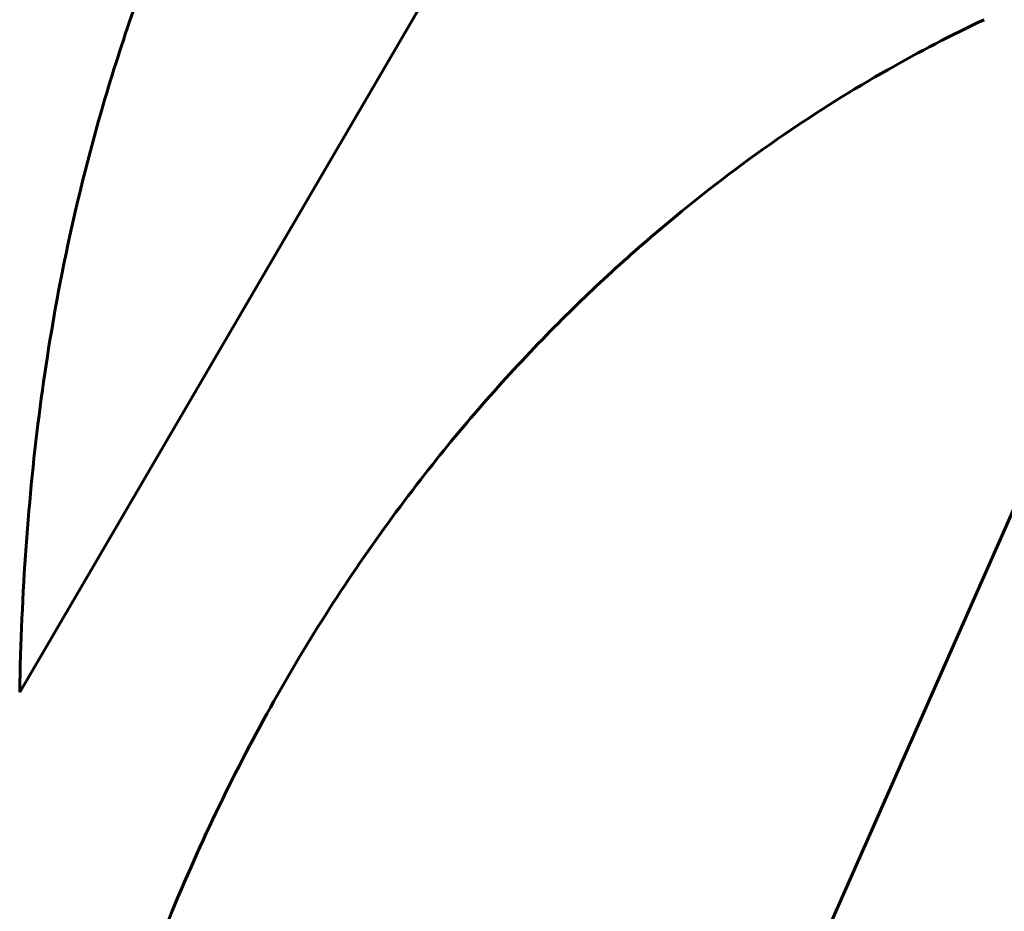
# Model space of a CAD drawing. Header units: millimetres. Extents: x -112 to 98, y -171 to 88.
# Tile 63 of 129: x 14.947 to 15.074, y 6.574 to 6.69. Entities that reach past the tile are written whole.
import ezdxf

# ---------------------------------------------------------------- set-up
doc = ezdxf.new("R2010")
doc.units = ezdxf.units.MM
doc.linetypes.add('K5LT32768', pattern=[0])

msp = doc.modelspace()

# ---------------------------------------------------------------- linework, layer by layer
at = {"color": 150, "linetype": 'K5LT32768', "lineweight": 60, "true_color": 0x0080ff}
for p, q in [((15.19658851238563, 7.030248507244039), (14.94663369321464, 6.602418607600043)), ((15.19658851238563, 7.030248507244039), (14.94663369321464, 6.602418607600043)), ((14.94663369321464, 6.334578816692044), (15.19658851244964, 6.900351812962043)), ((14.94663369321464, 6.334578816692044), (15.19658851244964, 6.900351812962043))]:
    msp.add_line(p, q, dxfattribs=at)
for points, knots in [([(15.07163368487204, 6.81947985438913), (15.06660966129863, 6.817111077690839), (15.05568832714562, 6.811335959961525), (15.03905925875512, 6.800317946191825), (15.02166966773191, 6.785819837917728), (15.00520675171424, 6.768661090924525), (14.99014415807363, 6.749016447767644), (14.97675431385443, 6.726998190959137), (14.96557043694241, 6.703177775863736), (14.95730647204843, 6.67938530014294), (14.95219161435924, 6.658364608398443), (14.94910914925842, 6.639432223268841), (14.94729481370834, 6.621379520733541), (14.94674649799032, 6.608834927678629), (14.94663369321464, 6.602418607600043)], [0, 0, 0, 0, 0.07300106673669, 0.161089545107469, 0.255574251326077, 0.356892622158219, 0.451779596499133, 0.550358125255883, 0.655011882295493, 0.745977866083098, 0.82184889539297, 0.880522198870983, 0.939911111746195, 1, 1, 1, 1]), ([(15.07163368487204, 6.81947985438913), (15.06660966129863, 6.817111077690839), (15.05568832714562, 6.811335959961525), (15.03905925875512, 6.800317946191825), (15.02166966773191, 6.785819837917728), (15.00520675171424, 6.768661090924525), (14.99014415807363, 6.749016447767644), (14.97675431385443, 6.726998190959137), (14.96557043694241, 6.703177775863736), (14.95730647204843, 6.67938530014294), (14.95219161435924, 6.658364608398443), (14.94910914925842, 6.639432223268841), (14.94729481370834, 6.621379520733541), (14.94674649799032, 6.608834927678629), (14.94663369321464, 6.602418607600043)], [0, 0, 0, 0, 0.07300106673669, 0.161089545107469, 0.255574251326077, 0.356892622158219, 0.451779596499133, 0.550358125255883, 0.655011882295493, 0.745977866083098, 0.82184889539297, 0.880522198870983, 0.939911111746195, 1, 1, 1, 1]), ([(14.94663369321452, 6.472522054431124), (14.94681337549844, 6.486223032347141), (14.94883242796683, 6.512351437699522), (14.95640832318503, 6.548095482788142), (14.96804429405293, 6.57962873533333), (14.98230290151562, 6.607180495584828), (14.99816904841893, 6.63028295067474), (15.01473118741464, 6.649108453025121), (15.03046868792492, 6.663536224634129), (15.04516923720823, 6.674617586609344), (15.05860515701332, 6.683014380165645), (15.06740726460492, 6.687587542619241), (15.07163369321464, 6.689583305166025)], [0, 0, 0, 0, 0.128309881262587, 0.253797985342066, 0.376547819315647, 0.492785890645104, 0.605170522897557, 0.704890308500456, 0.795924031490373, 0.871089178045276, 0.939045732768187, 1, 1, 1, 1]), ([(14.94663369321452, 6.472522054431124), (14.94681337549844, 6.486223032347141), (14.94883242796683, 6.512351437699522), (14.95640832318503, 6.548095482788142), (14.96804429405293, 6.57962873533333), (14.98230290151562, 6.607180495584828), (14.99816904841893, 6.63028295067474), (15.01473118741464, 6.649108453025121), (15.03046868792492, 6.663536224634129), (15.04516923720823, 6.674617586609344), (15.05860515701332, 6.683014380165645), (15.06740726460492, 6.687587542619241), (15.07163369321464, 6.689583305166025)], [0, 0, 0, 0, 0.128309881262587, 0.253797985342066, 0.376547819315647, 0.492785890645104, 0.605170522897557, 0.704890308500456, 0.795924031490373, 0.871089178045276, 0.939045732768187, 1, 1, 1, 1])]:
    msp.add_open_spline(points, degree=3, knots=knots, dxfattribs=at)

doc.saveas('drawing.dxf')
